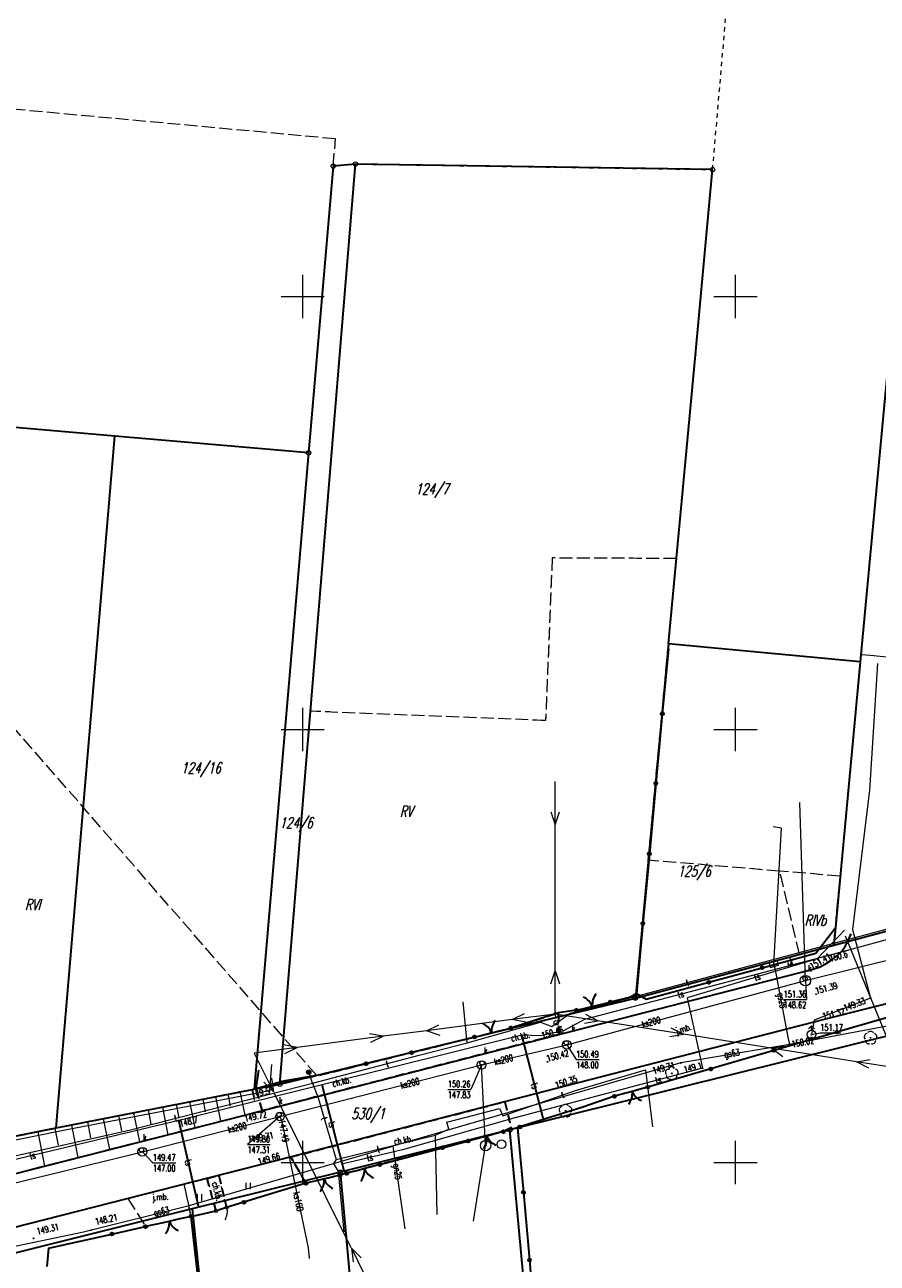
# Model space of a CAD drawing. Header units: metres. Extents: x 8435605 to 8436545, y 5766498 to 5767029.
# Tile 10 of 13: x 8436268 to 8436366, y 5766738 to 5766881. Entities that reach past the tile are written whole.
import ezdxf
from ezdxf.enums import TextEntityAlignment as Align

# ---------------------------------------------------------------- set-up
doc = ezdxf.new("R2010")
doc.units = ezdxf.units.M
doc.header["$MEASUREMENT"] = 0
for name, pattern in [('1', [0]), ('2_1', [0]), ('2_OTKC', [1.5, 1, -0.5]), ('2_OTKJ', [2, 1.5, -0.5]), ('2_OTKK', [0]), ('2_OTRK', [1.75, 1.25, -0.5]), ('2_OTRKG', [1.75, 1.25, -0.5]), ('2_OTZI', [1.5, 1, -0.5]), ('2_OTZT', [1.5, 1, -0.5]), ('4_SUEP_A', [0]), ('4_SUGP', [0]), ('4_SUKM', [0]), ('4_SUKP', [0]), ('4_SUKS', [0]), ('4_SULO', [0]), ('4_SUPK', [0]), ('4_SUTP_A', [0]), ('4_SUWP', [0]), ('GDE', [0]), ('GUK', [2, 1.5, -0.5]), ('GUZ', [1, 0.5, -0.5])]:
    doc.linetypes.add(name, pattern=pattern)
doc.layers.get('0').update_dxf_attribs({"color": 250, "linetype": 'CONTINUOUS', "lineweight": 100})
for name, color, linetype, lineweight in [('Dzialki', 7, 'GDE', 18), ('Kontury', 253, 'GUK', 18), ('Numery_dzialek', 7, 'CONTINUOUS', 13), ('Numery_konturow', 253, 'CONTINUOUS', 13), ('OTK_E_T_0', 253, 'CONTINUOUS', 0), ('OTK_E_T_1', 253, 'CONTINUOUS', 0), ('OTK_L_0', 253, '2_OTKJ', 18), ('OTK_L_1', 253, '2_OTKK', 30), ('OTK_L_2', 253, '2_OTKC', 30), ('OTO_L_0', 252, 'CONTINUOUS', 35), ('OTO_L_1', 252, 'CONTINUOUS', 30), ('OTO_L_2', 7, 'CONTINUOUS', 18), ('OTR_L_1', 253, '2_OTRK', 18), ('OTR_T_0', 253, 'CONTINUOUS', 18), ('OTZ_L_3', 253, '2_OTZT', 18), ('Podzial_sekcyjny_krzyze', 253, '1', 18), ('Punkty', 253, 'CONTINUOUS', 18), ('SUEP_L_0', 1, '4_SUEP_A', 18), ('SUER_T_0', 1, 'CONTINUOUS', 18), ('SUL_L_1', 40, '4_SULO', 30), ('SUP_E_T_1', 32, 'CONTINUOUS', 0), ('SUP_L_1', 32, '4_SUPK', 18), ('SUP_T_2', 7, 'CONTINUOUS', 18), ('SUP_T_4', 32, 'CONTINUOUS', 18), ('SUW_T_2', 5, 'CONTINUOUS', 18), ('SUWP_L_0', 5, '4_SUWP', 18), ('SUWR_T_0', 5, 'CONTINUOUS', 18), ('Uzytki', 253, 'GUZ', 18)]:
    doc.layers.add(name, color=color, linetype=linetype, lineweight=lineweight)
for name, color, linetype, lineweight, true_color in [('OTZ_T_0', 7, 'CONTINUOUS', 18, 0x008000), ('SUG_T_0', 7, 'CONTINUOUS', 18, 0xbfbf00), ('SUGP_E_T_0', 7, 'CONTINUOUS', 0, 0xbfbf00), ('SUGP_L_0', 7, '4_SUGP', 18, 0xbfbf00), ('SUGR_T_0', 7, 'CONTINUOUS', 18, 0xbfbf00), ('SUK_L_3', 7, '4_SUKM', 18, 0x803300), ('SUK_L_5', 7, '4_SUKS', 18, 0x803300), ('SUKP_E_T_0', 7, 'CONTINUOUS', 0, 0x803300), ('SUKP_L_0', 7, '4_SUKP', 18, 0x803300), ('SUKR_T_0', 7, 'CONTINUOUS', 18, 0x803300), ('SUT_T_0', 7, 'CONTINUOUS', 18, 0xff9100), ('SUTP_E_T_0', 7, 'CONTINUOUS', 0, 0xff9100), ('SUTP_L_0', 7, '4_SUTP_A', 18, 0xff9100), ('SUTR_T_0', 7, 'CONTINUOUS', 18, 0xff9100)]:
    doc.layers.add(name, color=color, linetype=linetype, lineweight=lineweight, true_color=true_color)
doc.styles.get("Standard").update_dxf_attribs({"font": 'Simplex.SHX', "width": 0.75})

# ---------------------------------------------------------------- blocks, each defined once
blk = doc.blocks.new('GRT')
at = {"color": 0, "linetype": 'Continuous'}
blk.add_circle((0, 0), 0.25, dxfattribs=at)
blk = doc.blocks.new('GRO')
at = {"color": 0, "linetype": 'Continuous'}
blk.add_circle((0, 0), 0.045, dxfattribs=at)
blk = doc.blocks.new('2_OTZT')
at = {"color": 0, "linetype": 'Continuous'}
for p, q in [((-0.2625, -0.375), (-0.2625, 0.375)), ((0.2625, -0.375), (0.2625, 0.375))]:
    blk.add_line(p, q, dxfattribs=at)
blk = doc.blocks.new('2_OTRS')
at = {"color": 0, "linetype": 'Continuous'}
blk.add_circle((0, 0), 0.045, dxfattribs=at)
blk = doc.blocks.new('2_OTZL')
at = {"color": 0, "linetype": 'Continuous'}
blk.add_circle((0, 0), 0.045, dxfattribs=at)
for centre, start, end in [((-0.36, 0.12), 102.1445, 221.86), ((0, 0.38), 30.1401, 149.8599), ((0.36, 0.12), 318.14, 77.8555), ((-0.22, -0.3), 174.1482, 293.8542), ((0.22, -0.3), 246.1458, 5.8518)]:
    blk.add_arc(centre, 0.375, start, end, dxfattribs=at)
blk = doc.blocks.new('4_SUPS')
at = {"color": 0, "linetype": 'Continuous'}
blk.add_circle((0, 0), 0.0625, dxfattribs=at)
blk = doc.blocks.new('4_SUGS')
at = {"color": 0, "linetype": 'Continuous'}
for p, q in [((0.5, 0.25), (-0.5, 0.25)), ((-0.5, 0.25), (-0.5, -0.25)), ((0.5, -0.25), (0.5, 0.25)), ((-0.5, -0.25), (0.5, -0.25))]:
    blk.add_line(p, q, dxfattribs=at)
blk = doc.blocks.new('4_SUPP')
at = {"color": 0, "linetype": 'Continuous'}
blk.add_circle((0, 0), 0.25, dxfattribs=at)
blk = doc.blocks.new('4_SUPW')
at = {"color": 0, "linetype": 'Continuous'}
blk.add_circle((0, 0), 0.25, dxfattribs=at)
blk = doc.blocks.new('4_SUTK')
at = {"color": 0, "linetype": 'Continuous'}
for radius in [0.25, 0.225, 0.2, 0.175, 0.15, 0.125, 0.1, 0.075, 0.05, 0.025, 0.00715]:
    blk.add_circle((0, 0), radius, dxfattribs=at)
blk = doc.blocks.new('4_SUWH')
at = {"color": 0, "linetype": 'Continuous'}
for p, q in [((0, 1), (-0.35355, 0.64645)), ((0, 1), (0.35355, 0.64645)), ((0, 0.5), (0, 1))]:
    blk.add_line(p, q, dxfattribs=at)
blk.add_circle((0, 0), 0.5, dxfattribs=at)

msp = doc.modelspace()

# ---------------------------------------------------------------- linework, layer by layer
at = {"layer": 'Dzialki', "color": 4, "lineweight": 30}
for p, q in [((8436297.36, 5766759.03), (8436306.1, 5766865.29)), ((8436303.53, 5766865.06), (8436300.68, 5766831.94)), ((8436306.1, 5766865.29), (8436303.53, 5766865.06)), ((8436347.35, 5766864.65), (8436306.1, 5766865.29)), ((8436345.36, 5766843.25), (8436347.35, 5766864.65)), ((8436342.25, 5766809.89), (8436345.36, 5766843.25)), ((8436367.51, 5766841.14), (8436364.4, 5766807.8)), ((8436278.31, 5766833.86), (8436255.93, 5766835.79)), ((8436271.52, 5766753.98), (8436278.31, 5766833.86)), ((8436300.68, 5766831.94), (8436278.31, 5766833.86)), ((8436300.68, 5766831.94), (8436294.41, 5766758.46)), ((8436342.25, 5766809.89), (8436338.44, 5766768.97)), ((8436364.4, 5766807.8), (8436342.25, 5766809.89)), ((8436364.4, 5766807.8), (8436361.34, 5766775.09)), ((8436361.34, 5766775.09), (8436370.86, 5766777.64)), ((8436338.44, 5766768.97), (8436361.34, 5766775.09)), ((8436297.36, 5766759.03), (8436338.44, 5766768.97)), ((8436368.87, 5766764.93), (8436323.93, 5766753.75)), ((8436271.52, 5766753.98), (8436294.41, 5766758.46)), ((8436294.41, 5766758.46), (8436297.36, 5766759.03)), ((8436248.56, 5766749.49), (8436271.52, 5766753.98)), ((8436323.93, 5766753.75), (8436304.33, 5766748.87)), ((8436327.78, 5766712.42), (8436323.93, 5766753.75)), ((8436304.33, 5766748.87), (8436287.25, 5766744.62)), ((8436304.33, 5766748.87), (8436307.89, 5766710.45)), ((8436287.25, 5766744.62), (8436263.48, 5766738.7)), ((8436287.25, 5766744.62), (8436289.86, 5766719.47))]:
    msp.add_line(p, q, dxfattribs=at)
at = {"layer": 'Kontury'}
for p, q in [((8436303.79, 5766868.2), (8436258.97, 5766872.33)), ((8436303.53, 5766865.06), (8436303.79, 5766868.2)), ((8436300.89, 5766802.1), (8436306.1, 5766865.29)), ((8436306.1, 5766865.29), (8436303.53, 5766865.06)), ((8436328.82, 5766819.8), (8436328.06, 5766801.03)), ((8436343.17, 5766819.74), (8436328.82, 5766819.8)), ((8436342.25, 5766809.89), (8436343.17, 5766819.74)), ((8436301.59, 5766760.06), (8436258.7, 5766809.32)), ((8436339.92, 5766784.9), (8436342.25, 5766809.89)), ((8436328.06, 5766801.03), (8436300.89, 5766802.1)), ((8436355.09, 5766783.64), (8436339.92, 5766784.9)), ((8436357.37, 5766774.03), (8436355.09, 5766783.64)), ((8436362.09, 5766783.06), (8436355.09, 5766783.64)), ((8436361.34, 5766775.09), (8436362.09, 5766783.06)), ((8436357.37, 5766774.03), (8436361.34, 5766775.09)), ((8436338.44, 5766768.97), (8436357.37, 5766774.03)), ((8436301.59, 5766760.06), (8436338.44, 5766768.97)), ((8436368.87, 5766764.93), (8436323.93, 5766753.75)), ((8436297.36, 5766759.03), (8436301.59, 5766760.06)), ((8436248.56, 5766749.49), (8436294.41, 5766758.46)), ((8436294.41, 5766758.46), (8436297.36, 5766759.03)), ((8436323.93, 5766753.75), (8436304.33, 5766748.87)), ((8436304.33, 5766748.87), (8436287.25, 5766744.62)), ((8436287.25, 5766744.62), (8436263.48, 5766738.7))]:
    msp.add_line(p, q, dxfattribs=at)
at = {"layer": 'OTK_L_0', "linetype": '2_OTKJ'}
for p, q in [((8436363.06, 5766775.7), (8436363.37, 5766776.38)), ((8436362.27, 5766774.41), (8436362.68, 5766775)), ((8436362.68, 5766775), (8436363.06, 5766775.7)), ((8436361.11, 5766773.38), (8436361.71, 5766773.84)), ((8436361.71, 5766773.84), (8436362.27, 5766774.41)), ((8436327.68, 5766764.28), (8436358.82, 5766772.28)), ((8436358.82, 5766772.28), (8436359.78, 5766772.6)), ((8436359.78, 5766772.6), (8436360.48, 5766772.98)), ((8436382.34, 5766772.12), (8436360.22, 5766766.49)), ((8436360.48, 5766772.98), (8436361.11, 5766773.38)), ((8436360.22, 5766766.49), (8436329.28, 5766758.54)), ((8436293.18, 5766755.41), (8436327.68, 5766764.28)), ((8436329.28, 5766758.54), (8436294.95, 5766749.68)), ((8436246.37, 5766743.49), (8436293.18, 5766755.41)), ((8436294.95, 5766749.68), (8436247.9, 5766737.68)), ((8436286.32, 5766747.48), (8436279.8, 5766745.82)), ((8436287.11, 5766743.77), (8436286.32, 5766747.48)), ((8436279.8, 5766745.82), (8436281.86, 5766742.59)), ((8436281.86, 5766742.59), (8436287.11, 5766743.77))]:
    msp.add_line(p, q, dxfattribs=at)
at = {"layer": 'OTK_L_1', "linetype": '2_OTKK'}
for p, q in [((8436363.06, 5766775.7), (8436363.37, 5766776.38)), ((8436362.27, 5766774.41), (8436362.68, 5766775)), ((8436362.68, 5766775), (8436363.06, 5766775.7)), ((8436361.11, 5766773.38), (8436361.71, 5766773.84)), ((8436361.71, 5766773.84), (8436362.27, 5766774.41)), ((8436327.68, 5766764.28), (8436358.82, 5766772.28)), ((8436358.82, 5766772.28), (8436359.78, 5766772.6)), ((8436359.78, 5766772.6), (8436360.48, 5766772.98)), ((8436382.34, 5766772.12), (8436360.22, 5766766.49)), ((8436360.48, 5766772.98), (8436361.11, 5766773.38)), ((8436360.22, 5766766.49), (8436329.28, 5766758.54)), ((8436293.18, 5766755.41), (8436327.68, 5766764.28)), ((8436329.28, 5766758.54), (8436294.95, 5766749.68)), ((8436246.37, 5766743.49), (8436293.18, 5766755.41)), ((8436294.95, 5766749.68), (8436247.9, 5766737.68))]:
    msp.add_line(p, q, dxfattribs=at)
at = {"layer": 'OTK_L_2', "linetype": '2_OTKC'}
for p, q in [((8436324.05, 5766765.51), (8436329.5, 5766767.28)), ((8436329.5, 5766767.28), (8436329.6, 5766764.77)), ((8436319.85, 5766764.47), (8436324.05, 5766765.51)), ((8436327.68, 5766764.28), (8436295.35, 5766755.97)), ((8436302.05, 5766760.11), (8436319.85, 5766764.47)), ((8436329.6, 5766764.77), (8436327.68, 5766764.28)), ((8436294.59, 5766758.55), (8436302.05, 5766760.11)), ((8436295.35, 5766755.97), (8436294.59, 5766758.55)), ((8436298.64, 5766750.63), (8436323.34, 5766757.01)), ((8436323.34, 5766757.01), (8436324.09, 5766753.98)), ((8436323.21, 5766753.56), (8436319.1, 5766752.46)), ((8436324.09, 5766753.98), (8436323.21, 5766753.56)), ((8436319.1, 5766752.46), (8436308.9, 5766749.75)), ((8436300.38, 5766747.59), (8436298.64, 5766750.63)), ((8436308.9, 5766749.75), (8436305.08, 5766748.74)), ((8436288.96, 5766748.15), (8436290.32, 5766748.5)), ((8436290, 5766744.39), (8436288.96, 5766748.15)), ((8436290.32, 5766748.5), (8436291.22, 5766744.78)), ((8436304.31, 5766748.51), (8436300.38, 5766747.59)), ((8436305.08, 5766748.74), (8436304.31, 5766748.51)), ((8436291.22, 5766744.78), (8436290, 5766744.39))]:
    msp.add_line(p, q, dxfattribs=at)
at = {"layer": 'OTO_L_0'}
for p, q in [((8436342.24, 5766809.29), (8436341.54, 5766801.82)), ((8436341.54, 5766801.82), (8436340.79, 5766793.74)), ((8436340.79, 5766793.74), (8436340.04, 5766785.65)), ((8436340.04, 5766785.65), (8436339.29, 5766777.57)), ((8436339.29, 5766777.57), (8436338.55, 5766769.49)), ((8436359.26, 5766774.15), (8436361.48, 5766777.02)), ((8436353.08, 5766772.48), (8436359.26, 5766774.15)), ((8436346.91, 5766770.81), (8436353.08, 5766772.48)), ((8436339.67, 5766768.85), (8436346.91, 5766770.81)), ((8436338.55, 5766769.49), (8436337.87, 5766769.09)), ((8436338.55, 5766769.49), (8436339.67, 5766768.85)), ((8436337.87, 5766769.09), (8436335.53, 5766768.52)), ((8436329.5, 5766767.28), (8436324.05, 5766765.51)), ((8436331.64, 5766767.58), (8436329.5, 5766767.28)), ((8436368.89, 5766767.13), (8436361.69, 5766765.04)), ((8436361.69, 5766765.04), (8436354.42, 5766762.92)), ((8436319.85, 5766764.47), (8436312.57, 5766762.68)), ((8436312.57, 5766762.68), (8436307.31, 5766761.4)), ((8436354.42, 5766762.92), (8436347.14, 5766760.8)), ((8436294.9, 5766760.66), (8436294.59, 5766758.55)), ((8436307.31, 5766761.4), (8436302.05, 5766760.11)), ((8436347.14, 5766760.8), (8436339.87, 5766758.69)), ((8436294.59, 5766758.55), (8436297.54, 5766759.36)), ((8436302.05, 5766760.11), (8436297.54, 5766759.36)), ((8436332.26, 5766756.34), (8436325.1, 5766754.09)), ((8436336.02, 5766757.64), (8436332.26, 5766756.34)), ((8436324.83, 5766754.01), (8436323.21, 5766753.56)), ((8436325.1, 5766754.09), (8436324.83, 5766754.01)), ((8436324.83, 5766754.01), (8436325.5, 5766746.54)), ((8436316.14, 5766751.69), (8436317.71, 5766752.11)), ((8436317.71, 5766752.11), (8436319.1, 5766752.46)), ((8436308.9, 5766749.75), (8436316.14, 5766751.69)), ((8436305.08, 5766748.74), (8436304.31, 5766748.51)), ((8436300.38, 5766747.59), (8436293.21, 5766745.39)), ((8436325.5, 5766746.54), (8436326.19, 5766738.72)), ((8436293.21, 5766745.39), (8436291.22, 5766744.78)), ((8436287.11, 5766743.77), (8436290, 5766744.39)), ((8436288, 5766735.93), (8436287.11, 5766743.77)), ((8436277.97, 5766741.73), (8436281.86, 5766742.59)), ((8436270.65, 5766740.1), (8436277.97, 5766741.73)), ((8436270.65, 5766740.1), (8436270.45, 5766737.96)), ((8436326.19, 5766738.72), (8436326.89, 5766730.9))]:
    msp.add_line(p, q, dxfattribs=at)
for centre in [(8436341.54, 5766801.82), (8436340.79, 5766793.74), (8436340.04, 5766785.65), (8436339.29, 5766777.57), (8436353.08, 5766772.48), (8436346.91, 5766770.81), (8436361.69, 5766765.04), (8436312.57, 5766762.68), (8436354.42, 5766762.92), (8436307.31, 5766761.4), (8436347.14, 5766760.8), (8436325.1, 5766754.09), (8436316.14, 5766751.69), (8436325.5, 5766746.54), (8436293.21, 5766745.39), (8436277.97, 5766741.73), (8436326.19, 5766738.72)]:
    msp.add_circle(centre, 0.17, dxfattribs=at)
at = {"layer": 'OTO_L_1'}
for p, q in [((8436331.64, 5766767.58), (8436332.98, 5766767.9)), ((8436332.73, 5766767.84), (8436334.19, 5766768.2)), ((8436334.19, 5766768.2), (8436335.53, 5766768.52)), ((8436321.1, 5766764.78), (8436322.56, 5766765.14)), ((8436322.56, 5766765.14), (8436324.05, 5766765.51)), ((8436319.85, 5766764.47), (8436321.34, 5766764.84)), ((8436337.34, 5766758), (8436336.02, 5766757.64)), ((8436338.79, 5766758.39), (8436337.34, 5766758)), ((8436339.87, 5766758.69), (8436338.55, 5766758.33)), ((8436323.21, 5766753.56), (8436321.76, 5766753.17)), ((8436320.55, 5766752.85), (8436319.1, 5766752.46)), ((8436322, 5766753.24), (8436320.55, 5766752.85)), ((8436307.84, 5766749.47), (8436306.39, 5766749.08)), ((8436308.9, 5766749.75), (8436307.59, 5766749.4)), ((8436301.74, 5766747.91), (8436300.38, 5766747.59)), ((8436303.2, 5766748.25), (8436301.74, 5766747.91)), ((8436304.31, 5766748.51), (8436302.96, 5766748.19)), ((8436306.39, 5766749.08), (8436305.08, 5766748.74)), ((8436287.11, 5766743.77), (8436285.09, 5766743.32)), ((8436283.88, 5766743.04), (8436281.86, 5766742.59)), ((8436285.34, 5766743.37), (8436283.88, 5766743.04))]:
    msp.add_line(p, q, dxfattribs=at)
for centre in [(8436331.64, 5766767.58), (8436335.53, 5766768.52), (8436324.05, 5766765.51), (8436319.85, 5766764.47), (8436336.02, 5766757.64), (8436339.87, 5766758.69), (8436323.21, 5766753.56), (8436319.1, 5766752.46), (8436308.9, 5766749.75), (8436300.38, 5766747.59), (8436304.31, 5766748.51), (8436305.08, 5766748.74), (8436287.11, 5766743.77), (8436281.86, 5766742.59)]:
    msp.add_circle(centre, 0.17, dxfattribs=at)
for centre, start, end in [((8436335.45, 5766768.22), 141.6667, 185.741), ((8436331.6, 5766767.28), 21.6299, 65.7043), ((8436323.82, 5766765.17), 141.948, 186.0224), ((8436319.97, 5766764.21), 21.9113, 65.9856), ((8436336.08, 5766757.94), 323.219, 7.2934), ((8436339.9, 5766758.98), 203.1823, 247.2566), ((8436319.29, 5766752.8), 322.9345, 7.0088), ((8436323.12, 5766753.82), 202.8977, 246.9721), ((8436305.13, 5766749.04), 322.7953, 6.8697), ((8436308.96, 5766750.05), 202.7586, 246.833), ((8436300.48, 5766747.9), 321.1275, 5.2018), ((8436304.33, 5766748.8), 201.0907, 245.1651), ((8436282.61, 5766743.04), 320.6486, 4.7229), ((8436286.48, 5766743.91), 200.6119, 244.6862)]:
    msp.add_arc(centre, 2, start, end, dxfattribs=at)
at = {"layer": 'OTO_L_2'}
for p, q in [((8436290.61, 5766744.58), (8436290, 5766744.39)), ((8436291.22, 5766744.78), (8436290.61, 5766744.58)), ((8436291.07, 5766743.46), (8436291.02, 5766743.37)), ((8436291.1, 5766743.55), (8436291.07, 5766743.46)), ((8436291.14, 5766743.63), (8436291.1, 5766743.55)), ((8436291.16, 5766743.72), (8436291.14, 5766743.63)), ((8436291.19, 5766743.8), (8436291.16, 5766743.72)), ((8436291.21, 5766743.91), (8436291.19, 5766743.8)), ((8436291.24, 5766744), (8436291.21, 5766743.91)), ((8436291.22, 5766744.78), (8436291.23, 5766744.68)), ((8436291.23, 5766744.68), (8436291.25, 5766744.58)), ((8436291.26, 5766744.19), (8436291.24, 5766744.09)), ((8436291.24, 5766744.09), (8436291.24, 5766744)), ((8436291.25, 5766744.58), (8436291.26, 5766744.49)), ((8436291.26, 5766744.49), (8436291.26, 5766744.38)), ((8436291.26, 5766744.38), (8436291.26, 5766744.29)), ((8436291.26, 5766744.29), (8436291.26, 5766744.19)), ((8436291.02, 5766743.37), (8436291.01, 5766743.35))]:
    msp.add_line(p, q, dxfattribs=at)
for centre in [(8436291.22, 5766744.78), (8436290, 5766744.39)]:
    msp.add_circle(centre, 0.17, dxfattribs=at)
at = {"layer": 'OTR_L_1', "linetype": '2_OTRKG'}
msp.add_line((8436266.77, 5766752.99), (8436294.59, 5766758.55), dxfattribs=at)
at = {"layer": 'OTR_L_1', "linetype": '2_1'}
for p, q in [((8436291.36, 5766757.9), (8436291.64, 5766756.51)), ((8436292.76, 5766758.18), (8436293.3, 5766755.46)), ((8436294.12, 5766758.46), (8436294.39, 5766757.13)), ((8436283.79, 5766756.39), (8436284.42, 5766753.2)), ((8436285.38, 5766756.71), (8436285.69, 5766755.16)), ((8436286.94, 5766757.02), (8436287.54, 5766753.99)), ((8436288.45, 5766757.32), (8436288.74, 5766755.85)), ((8436289.92, 5766757.62), (8436290.5, 5766754.75)), ((8436276.96, 5766755.03), (8436277.67, 5766751.48)), ((8436278.74, 5766755.38), (8436279.08, 5766753.66)), ((8436280.46, 5766755.73), (8436281.14, 5766752.36)), ((8436282.15, 5766756.06), (8436282.47, 5766754.43)), ((8436269.39, 5766753.52), (8436270.17, 5766749.57)), ((8436271.36, 5766753.91), (8436271.74, 5766751.99)), ((8436273.28, 5766754.29), (8436274.02, 5766750.55)), ((8436275.14, 5766754.67), (8436275.51, 5766752.84))]:
    msp.add_line(p, q, dxfattribs=at)
at = {"layer": 'OTR_L_1', "linetype": '2_OTRK'}
for p, q in [((8436294.59, 5766758.55), (8436295.35, 5766755.98)), ((8436295.35, 5766755.98), (8436267.01, 5766748.77))]:
    msp.add_line(p, q, dxfattribs=at)
at = {"layer": 'OTZ_L_3', "linetype": '2_OTZI'}
for p, q in [((8436290.32, 5766748.5), (8436298.64, 5766750.63)), ((8436298.64, 5766750.63), (8436300.38, 5766747.59)), ((8436286.32, 5766747.48), (8436288.96, 5766748.15)), ((8436288.96, 5766748.15), (8436290, 5766744.39)), ((8436291.22, 5766744.78), (8436290.32, 5766748.5)), ((8436287.11, 5766743.77), (8436286.32, 5766747.48)), ((8436300.38, 5766747.59), (8436291.22, 5766744.78)), ((8436290, 5766744.39), (8436287.11, 5766743.77))]:
    msp.add_line(p, q, dxfattribs=at)
at = {"layer": 'Podzial_sekcyjny_krzyze'}
for p, q in [((8436300, 5766847.5), (8436300, 5766852.5)), ((8436350, 5766847.5), (8436350, 5766852.5)), ((8436297.5, 5766850), (8436302.5, 5766850)), ((8436347.5, 5766850), (8436352.5, 5766850)), ((8436300, 5766797.5), (8436300, 5766802.5)), ((8436350, 5766797.5), (8436350, 5766802.5)), ((8436297.5, 5766800), (8436302.5, 5766800)), ((8436347.5, 5766800), (8436352.5, 5766800)), ((8436300, 5766747.5), (8436300, 5766752.5)), ((8436350, 5766747.5), (8436350, 5766752.5)), ((8436297.5, 5766750), (8436302.5, 5766750)), ((8436347.5, 5766750), (8436352.5, 5766750))]:
    msp.add_line(p, q, dxfattribs=at)
at = {"layer": 'SUEP_L_0', "linetype": '4_SUEP_A'}
for p, q in [((8436329.18, 5766788.98), (8436329.18, 5766793.98)), ((8436328.68, 5766790.48), (8436329.18, 5766788.98)), ((8436329.18, 5766788.98), (8436329.68, 5766790.48)), ((8436329.17, 5766772.13), (8436329.18, 5766788.98)), ((8436362.67, 5766776.18), (8436368.92, 5766760.84)), ((8436328.67, 5766770.63), (8436329.17, 5766772.13)), ((8436329.17, 5766767.13), (8436329.17, 5766772.13)), ((8436329.17, 5766772.13), (8436329.67, 5766770.63)), ((8436324.21, 5766766.49), (8436314.29, 5766765.21)), ((8436324.21, 5766766.49), (8436325.63, 5766767.18)), ((8436329.17, 5766767.13), (8436324.21, 5766766.49)), ((8436325.76, 5766766.19), (8436324.21, 5766766.49)), ((8436334.1, 5766766.35), (8436329.17, 5766767.13)), ((8436332.54, 5766766.09), (8436334.1, 5766766.35)), ((8436334.1, 5766766.35), (8436332.7, 5766767.08)), ((8436343.98, 5766764.79), (8436334.1, 5766766.35)), ((8436314.29, 5766765.21), (8436309.28, 5766764.56)), ((8436314.29, 5766765.21), (8436315.71, 5766765.89)), ((8436315.87, 5766764.65), (8436314.29, 5766765.21)), ((8436343.98, 5766764.79), (8436342.58, 5766765.51)), ((8436299.37, 5766763.27), (8436297.81, 5766763.58)), ((8436309.28, 5766764.56), (8436299.37, 5766763.27)), ((8436309.28, 5766764.56), (8436307.73, 5766764.86)), ((8436307.86, 5766763.87), (8436309.28, 5766764.56)), ((8436342.42, 5766764.53), (8436343.98, 5766764.79)), ((8436354.11, 5766763.18), (8436343.98, 5766764.79)), ((8436354.11, 5766763.18), (8436355.67, 5766763.44)), ((8436299.37, 5766763.27), (8436294.41, 5766762.63)), ((8436294.41, 5766762.63), (8436296.63, 5766758.15)), ((8436297.94, 5766762.58), (8436299.37, 5766763.27)), ((8436363.98, 5766761.62), (8436354.11, 5766763.18)), ((8436355.47, 5766762.21), (8436354.11, 5766763.18)), ((8436296.39, 5766761.32), (8436296.16, 5766758.25)), ((8436363.98, 5766761.62), (8436365.54, 5766761.88)), ((8436368.92, 5766760.84), (8436363.98, 5766761.62)), ((8436365.39, 5766760.89), (8436363.98, 5766761.62)), ((8436296.63, 5766758.15), (8436295.52, 5766759.27)), ((8436296.41, 5766759.72), (8436296.63, 5766758.15)), ((8436296.16, 5766758.25), (8436272.56, 5766753.72)), ((8436296.67, 5766758.07), (8436305.58, 5766740.17)), ((8436272.56, 5766753.72), (8436248.73, 5766748.95)), ((8436305.62, 5766740.09), (8436307.85, 5766735.61)), ((8436306.74, 5766738.97), (8436305.62, 5766740.09)), ((8436305.62, 5766740.09), (8436305.84, 5766738.52))]:
    msp.add_line(p, q, dxfattribs=at)
at = {"layer": 'SUGP_L_0', "linetype": '4_SUGP'}
for p, q in [((8436364.52, 5766808.84), (8436364.56, 5766808.66)), ((8436364.56, 5766808.66), (8436365.04, 5766808.63)), ((8436365.04, 5766808.63), (8436365.98, 5766808.55)), ((8436365.98, 5766808.55), (8436371.67, 5766807.9)), ((8436355.31, 5766788.6), (8436354.33, 5766788.77)), ((8436354.41, 5766772.89), (8436355.31, 5766788.6)), ((8436354.41, 5766772.89), (8436354.47, 5766772.67)), ((8436354.47, 5766772.67), (8436354.52, 5766772.42)), ((8436354.52, 5766772.42), (8436356.09, 5766764.26)), ((8436371.48, 5766766.5), (8436356.25, 5766763.6)), ((8436356.25, 5766763.6), (8436343.67, 5766761.49)), ((8436356.09, 5766764.26), (8436356.18, 5766763.86)), ((8436356.18, 5766763.86), (8436356.21, 5766763.74)), ((8436356.21, 5766763.74), (8436356.25, 5766763.6)), ((8436343.67, 5766761.49), (8436323.67, 5766755.73)), ((8436323.67, 5766755.73), (8436310.42, 5766751.87)), ((8436303.57, 5766749.89), (8436310.42, 5766751.87)), ((8436310.42, 5766751.87), (8436311.8, 5766742.34)), ((8436286.88, 5766745.02), (8436303.57, 5766749.89)), ((8436274.68, 5766741.97), (8436286.88, 5766745.02)), ((8436255.24, 5766737.93), (8436274.68, 5766741.97))]:
    msp.add_line(p, q, dxfattribs=at)
at = {"layer": 'SUK_L_3', "linetype": '4_SUKM'}
msp.add_circle((8436322.95, 5766752.09), 0.5, dxfattribs=at)
at = {"layer": 'SUK_L_5', "linetype": '4_SUKS'}
msp.add_circle((8436321.13, 5766751.94), 0.603, dxfattribs=at)
at = {"layer": 'SUKP_L_0', "linetype": '4_SUKP'}
for p, q in [((8436358.07, 5766770.99), (8436357.43, 5766791.58)), ((8436358.07, 5766770.99), (8436377.92, 5766775.97)), ((8436330.52, 5766763.59), (8436358.07, 5766770.99)), ((8436320.65, 5766761.25), (8436330.52, 5766763.59)), ((8436297.38, 5766755.3), (8436320.65, 5766761.25)), ((8436321.13, 5766751.94), (8436320.65, 5766761.25)), ((8436281.48, 5766751.23), (8436297.38, 5766755.3)), ((8436297.38, 5766755.3), (8436297.55, 5766754.89)), ((8436297.55, 5766754.89), (8436300.62, 5766740.15)), ((8436231.57, 5766738.99), (8436281.48, 5766751.23)), ((8436319.73, 5766743.2), (8436321.13, 5766751.94)), ((8436300.62, 5766740.15), (8436300.74, 5766738.91))]:
    msp.add_line(p, q, dxfattribs=at)
at = {"layer": 'SUKR_T_0', "linetype": 'Continuous', "lineweight": 0}
for p, q in [((8436358.07, 5766770.99), (8436358.18, 5766768.81)), ((8436355.55, 5766768.81), (8436358.18, 5766768.81)), ((8436330.52, 5766763.59), (8436331.58, 5766761.88)), ((8436320.65, 5766761.25), (8436319.43, 5766758.43)), ((8436331.58, 5766761.88), (8436334.24, 5766761.88)), ((8436316.77, 5766758.43), (8436319.43, 5766758.43)), ((8436297.38, 5766755.3), (8436293.62, 5766752.07)), ((8436293.62, 5766752.07), (8436296.26, 5766752.07)), ((8436281.48, 5766751.23), (8436282.7, 5766749.95)), ((8436282.7, 5766749.95), (8436285.36, 5766749.95))]:
    msp.add_line(p, q, dxfattribs=at)
at = {"layer": 'SUL_L_1', "linetype": '4_SULO'}
for p, q in [((8436327.76, 5766755.11), (8436325.32, 5766764.68)), ((8436304.78, 5766749.04), (8436302.25, 5766758.94)), ((8436287.98, 5766744.93), (8436285.68, 5766754.82))]:
    msp.add_line(p, q, dxfattribs=at)
at = {"layer": 'SUP_L_1', "linetype": '4_SUPK'}
for centre, radius in [((8436358.07, 5766770.99), 0.603), ((8436330.52, 5766763.59), 0.501), ((8436320.65, 5766761.25), 0.496), ((8436297.38, 5766755.3), 0.497), ((8436281.48, 5766751.23), 0.504)]:
    msp.add_circle(centre, radius, dxfattribs=at)
at = {"layer": 'SUP_T_2', "linetype": 'Continuous', "lineweight": 0}
for p, q in [((8436329.11, 5766767.64), (8436329.16, 5766767.15)), ((8436329.17, 5766767.12), (8436329.22, 5766766.62))]:
    msp.add_line(p, q, dxfattribs=at)
at = {"layer": 'SUTP_L_0', "linetype": '4_SUTP_A'}
for p, q in [((8436339.56, 5766769.48), (8436374.04, 5766778.7)), ((8436375.42, 5766777.89), (8436360.76, 5766773.9)), ((8436362.6, 5766776.83), (8436359.41, 5766773.5)), ((8436359.41, 5766773.5), (8436344.41, 5766769)), ((8436356.26, 5766773.66), (8436356.49, 5766772.77)), ((8436360.76, 5766773.9), (8436356.49, 5766772.77)), ((8436356.49, 5766772.77), (8436332.54, 5766766.49)), ((8436330.9, 5766767.23), (8436339.56, 5766769.48)), ((8436318.98, 5766763.79), (8436318.54, 5766768.56)), ((8436344.41, 5766769), (8436346.18, 5766760.88)), ((8436328.77, 5766765.71), (8436330.9, 5766767.23)), ((8436332.54, 5766766.49), (8436330.11, 5766765.19)), ((8436318.98, 5766763.79), (8436327.45, 5766766.2)), ((8436327.45, 5766766.2), (8436328.77, 5766765.71)), ((8436330.11, 5766765.19), (8436327.47, 5766764.62)), ((8436325.32, 5766764.68), (8436302.25, 5766758.94)), ((8436313.46, 5766762.4), (8436318.98, 5766763.79)), ((8436327.47, 5766764.62), (8436325.32, 5766764.68)), ((8436325.32, 5766764.68), (8436327.76, 5766755.11)), ((8436301.15, 5766759.14), (8436313.46, 5766762.4)), ((8436346.18, 5766760.88), (8436324.38, 5766755.1)), ((8436331.53, 5766758.32), (8436339.59, 5766760.68)), ((8436339.59, 5766760.68), (8436340.42, 5766754.09)), ((8436280.1, 5766753.78), (8436301.15, 5766759.14)), ((8436301.15, 5766759.14), (8436300.7, 5766760.42)), ((8436301.15, 5766759.14), (8436301.8, 5766757.44)), ((8436302.25, 5766758.94), (8436285.68, 5766754.82)), ((8436302.25, 5766758.94), (8436304.78, 5766749.04)), ((8436323.12, 5766755.38), (8436331.53, 5766758.32)), ((8436301.8, 5766757.44), (8436303.88, 5766750.34)), ((8436324.38, 5766755.1), (8436311.54, 5766751.46)), ((8436316.66, 5766754.64), (8436322.73, 5766756.23)), ((8436322.73, 5766756.23), (8436323.12, 5766755.38)), ((8436285.68, 5766754.82), (8436262.61, 5766749.31)), ((8436266.59, 5766750.73), (8436280.1, 5766753.78)), ((8436285.68, 5766754.82), (8436287.98, 5766744.93)), ((8436315.31, 5766753.16), (8436316.89, 5766753.85)), ((8436316.89, 5766753.85), (8436316.66, 5766754.64)), ((8436303.88, 5766750.34), (8436315.31, 5766753.16)), ((8436315.31, 5766753.16), (8436315.48, 5766743.97)), ((8436311.54, 5766751.46), (8436304.66, 5766749.83)), ((8436303.88, 5766750.34), (8436303.57, 5766749.89)), ((8436303.57, 5766749.89), (8436304.1, 5766748.94)), ((8436304.1, 5766748.94), (8436304.75, 5766741.98))]:
    msp.add_line(p, q, dxfattribs=at)
at = {"layer": 'SUWP_L_0', "linetype": '4_SUWP'}
for p, q in [((8436366.38, 5766807.61), (8436365.47, 5766792.98)), ((8436365.47, 5766792.98), (8436363.51, 5766776.9)), ((8436363.51, 5766776.9), (8436365.58, 5766768.98)), ((8436365.58, 5766768.98), (8436359.06, 5766766.44)), ((8436359.06, 5766766.44), (8436358.76, 5766764.76))]:
    msp.add_line(p, q, dxfattribs=at)
at = {"layer": 'SUWR_T_0', "linetype": 'Continuous', "lineweight": 0}
for p, q in [((8436358.76, 5766764.76), (8436359.78, 5766764.95)), ((8436359.78, 5766764.95), (8436362.15, 5766764.95))]:
    msp.add_line(p, q, dxfattribs=at)
at = {"layer": 'Uzytki'}
for p, q in [((8436348.38, 5766876.6), (8436351.23, 5766909.98)), ((8436347.35, 5766864.65), (8436348.38, 5766876.6)), ((8436300.89, 5766802.1), (8436306.1, 5766865.29)), ((8436306.1, 5766865.29), (8436347.35, 5766864.65)), ((8436367.51, 5766841.14), (8436364.4, 5766807.8)), ((8436328.82, 5766819.8), (8436328.06, 5766801.03)), ((8436343.17, 5766819.74), (8436328.82, 5766819.8)), ((8436342.25, 5766809.89), (8436343.17, 5766819.74)), ((8436339.92, 5766784.9), (8436342.25, 5766809.89)), ((8436364.4, 5766807.8), (8436362.09, 5766783.06)), ((8436328.06, 5766801.03), (8436300.89, 5766802.1)), ((8436355.09, 5766783.64), (8436339.92, 5766784.9)), ((8436362.09, 5766783.06), (8436355.09, 5766783.64)), ((8436362.09, 5766783.06), (8436361.34, 5766775.09)), ((8436361.34, 5766775.09), (8436370.86, 5766777.64)), ((8436361.34, 5766775.09), (8436357.37, 5766774.03)), ((8436357.37, 5766774.03), (8436338.44, 5766768.97)), ((8436338.44, 5766768.97), (8436301.59, 5766760.06)), ((8436368.87, 5766764.93), (8436323.93, 5766753.75)), ((8436301.59, 5766760.06), (8436297.36, 5766759.03)), ((8436294.41, 5766758.46), (8436248.56, 5766749.49)), ((8436297.36, 5766759.03), (8436294.41, 5766758.46)), ((8436323.93, 5766753.75), (8436304.33, 5766748.87)), ((8436304.33, 5766748.87), (8436287.25, 5766744.62)), ((8436287.25, 5766744.62), (8436263.48, 5766738.7))]:
    msp.add_line(p, q, dxfattribs=at)

# ---------------------------------------------------------------- block references
at = {"layer": 'OTR_T_0'}
for p in [(8436358.82, 5766772.28), (8436359.31, 5766769.42), (8436360.22, 5766766.49), (8436327.68, 5766764.28), (8436328.28, 5766761.62), (8436329.28, 5766758.54), (8436293.18, 5766755.41), (8436294.03, 5766752.7), (8436294.95, 5766749.68)]:
    msp.add_blockref('2_OTRS', p, dxfattribs=at)
for p, rotation in [((8436275.58, 5766742.19), 48.83453115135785), ((8436268.92, 5766741.23), 31.96013899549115)]:
    msp.add_blockref('2_OTRS', p, dxfattribs=dict(at, rotation=rotation))
at = {"layer": 'OTZ_L_3'}
for p in [(8436288.1, 5766745.95), (8436288.1, 5766745.95), (8436293.72, 5766747.28)]:
    msp.add_blockref('2_OTZT', p, dxfattribs=at)
at = {"layer": 'OTZ_T_0'}
for p in [(8436365.59, 5766764.38), (8436342.63, 5766760.29), (8436330.36, 5766755.95)]:
    msp.add_blockref('2_OTZL', p, dxfattribs=at)
at = {"layer": 'Punkty'}
for name, p in [('GRT', (8436303.53, 5766865.06)), ('GRT', (8436306.1, 5766865.29)), ('GRT', (8436347.35, 5766864.65)), ('GRO', (8436345.36, 5766843.25)), ('GRO', (8436278.31, 5766833.86)), ('GRT', (8436300.68, 5766831.94)), ('GRO', (8436342.25, 5766809.89)), ('GRO', (8436364.4, 5766807.8)), ('GRO', (8436361.34, 5766775.09)), ('GRT', (8436338.44, 5766768.97)), ('GRT', (8436297.36, 5766759.03)), ('GRO', (8436294.41, 5766758.46)), ('GRO', (8436271.52, 5766753.98)), ('GRT', (8436323.93, 5766753.75)), ('GRT', (8436304.33, 5766748.87)), ('GRO', (8436287.25, 5766744.62))]:
    msp.add_blockref(name, p, dxfattribs=at)
at = {"layer": 'SUER_T_0'}
msp.add_blockref('4_SUPS', (8436296.16, 5766758.25), dxfattribs=at)
at = {"layer": 'SUG_T_0', "rotation": 13.94067928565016}
msp.add_blockref('4_SUGS', (8436354.41, 5766772.89), dxfattribs=at)
at = {"layer": 'SUGR_T_0'}
for p in [(8436354.41, 5766772.89), (8436356.25, 5766763.6), (8436343.67, 5766761.49)]:
    msp.add_blockref('4_SUPS', p, dxfattribs=at)
at = {"layer": 'SUKR_T_0'}
for p in [(8436358.07, 5766770.99), (8436330.52, 5766763.59), (8436320.65, 5766761.25), (8436297.38, 5766755.3), (8436297.55, 5766754.89), (8436321.13, 5766751.94), (8436281.48, 5766751.23)]:
    msp.add_blockref('4_SUPS', p, dxfattribs=at)
at = {"layer": 'SUP_T_2'}
msp.add_blockref('4_SUPP', (8436329.28, 5766766.12), dxfattribs=at)
at = {"layer": 'SUP_T_4'}
for p in [(8436358.03, 5766771.21), (8436330.44, 5766763.8), (8436320.72, 5766761.46), (8436297.27, 5766755.5), (8436281.39, 5766751.44)]:
    msp.add_blockref('4_SUPW', p, dxfattribs=at)
at = {"layer": 'SUT_T_0'}
msp.add_blockref('4_SUTK', (8436300.7, 5766760.42), dxfattribs=at)
at = {"layer": 'SUTR_T_0'}
for p in [(8436360.76, 5766773.9), (8436346.18, 5766760.88), (8436285.68, 5766754.82)]:
    msp.add_blockref('4_SUPS', p, dxfattribs=at)
at = {"layer": 'SUW_T_2'}
msp.add_blockref('4_SUWH', (8436358.76, 5766764.76), dxfattribs=at)
at = {"layer": 'SUWR_T_0'}
for p in [(8436365.58, 5766768.98), (8436358.76, 5766764.76)]:
    msp.add_blockref('4_SUPS', p, dxfattribs=at)

# ---------------------------------------------------------------- texts
at = {"layer": 'Numery_dzialek', "color": 4, "lineweight": 30, "oblique": 15, "width": 0.7}
for s, p in [('124/7', (8436313, 5766828.41)), ('124/6', (8436297.31, 5766789.84)), ('125/6', (8436343.29, 5766784.26))]:
    msp.add_text(s, height=1.26, dxfattribs=at).set_placement(p, align=Align.TOP_LEFT)
for s, p in [('124/16', (8436285.94, 5766794.92)), ('530/1', (8436305.62, 5766755))]:
    msp.add_text(s, height=1.26, dxfattribs=at).set_placement(p)
at = {"layer": 'Numery_konturow', "oblique": 15, "width": 0.7}
for s, p in [('RV', (8436311.21, 5766791.18)), ('RVI', (8436267.91, 5766780.38)), ('RIVb', (8436357.97, 5766778.59))]:
    msp.add_text(s, height=1.26, dxfattribs=at).set_placement(p, align=Align.TOP_LEFT)
at = {"layer": 'OTK_E_T_0', "lineweight": 9, "width": 0.7}
for rotation, p in [(16.6208, (8436344.01, 5766765.33)), (3.5214, (8436283.56, 5766745.91))]:
    msp.add_text('j.mb.', height=0.75, rotation=rotation, dxfattribs=at).set_placement(p, align=Align.MIDDLE)
at = {"layer": 'OTK_E_T_1', "lineweight": 9, "width": 0.7}
for rotation, p in [(11.853, (8436325.14, 5766764.54)), (13.3245, (8436304.49, 5766759.33)), (10.7131, (8436311.62, 5766752.58)), (284.5002, (8436290.14, 5766746.65))]:
    msp.add_text('ch.kb.', height=0.75, rotation=rotation, dxfattribs=at).set_placement(p, align=Align.MIDDLE)
at = {"layer": 'OTR_T_0', "lineweight": 9, "width": 0.7}
for s, rotation, p in [('151.41', 29.1144, (8436358.82, 5766772.28)), ('151.39', 14.9449, (8436359.31, 5766769.42)), ('151.37', 13.7428, (8436360.14, 5766766.47)), ('150.46', 15.8366, (8436327.68, 5766764.28)), ('150.42', 15.2842, (8436328.28, 5766761.62)), ('150.35', 17.4923, (8436329.28, 5766758.54)), ('149.66', 16.1039, (8436294.95, 5766749.68))]:
    msp.add_text(s, height=0.75, rotation=rotation, dxfattribs=at).set_placement(p)
for s, rotation, p in [('149.72', 12.1194, (8436293.18, 5766755.41)), ('148.21', 12.0777, (8436275.95, 5766743.51)), ('149.31', 12.2193, (8436269.19, 5766742.4))]:
    msp.add_text(s, height=0.75, rotation=rotation, dxfattribs=at).set_placement(p, align=Align.TOP_LEFT)
msp.add_text('149.71', height=0.75, rotation=9.948, dxfattribs=at).set_placement((8436294.03, 5766752.7), align=Align.MIDDLE_LEFT)
at = {"layer": 'SUER_T_0', "lineweight": 9, "width": 0.7}
msp.add_text('149.5', height=0.75, rotation=10.8657, dxfattribs=at).set_placement((8436296.16, 5766758.25), align=Align.MIDDLE_RIGHT)
at = {"layer": 'SUGP_E_T_0', "lineweight": 9, "width": 0.7}
for s, rotation, p in [('gs25', 280.8651, (8436355.24, 5766768.67)), ('gs63', 9.5144, (8436349.59, 5766762.48)), ('gn25', 278.244, (8436310.84, 5766748.91)), ('gs63', 14.0642, (8436283.71, 5766744.23))]:
    msp.add_text(s, height=0.75, rotation=rotation, dxfattribs=at).set_placement(p, align=Align.MIDDLE)
at = {"layer": 'SUGR_T_0', "lineweight": 9, "width": 0.7}
for s, rotation, p in [('150.02', 10.7672, (8436356.49, 5766763.64)), ('149.71', 16.0554, (8436340.42, 5766760.55))]:
    msp.add_text(s, height=0.75, rotation=rotation, dxfattribs=at).set_placement(p, align=Align.MIDDLE_LEFT)
at = {"layer": 'SUKP_E_T_0', "lineweight": 9, "width": 0.7}
for s, rotation, p in [('ks200', 15.0293, (8436340.24, 5766766.2)), ('ks200', 13.3238, (8436323.2, 5766761.86)), ('ks200', 14.3513, (8436312.39, 5766759.14)), ('ks200', 14.3466, (8436292.43, 5766754.03)), ('ks160', 281.7652, (8436299.51, 5766745.48))]:
    msp.add_text(s, height=0.75, rotation=rotation, dxfattribs=at).set_placement(p, align=Align.MIDDLE)
at = {"layer": 'SUKR_T_0', "lineweight": 9, "width": 0.7}
for s, p in [('151.36', (8436355.55, 5766769.81)), ('148.62', (8436355.55, 5766768.56)), ('150.49', (8436331.58, 5766762.88)), ('148.00', (8436331.58, 5766761.63)), ('150.26', (8436316.77, 5766759.43)), ('147.83', (8436316.77, 5766758.18)), ('149.80', (8436293.62, 5766753.07)), ('149.47', (8436282.7, 5766750.95)), ('147.31', (8436293.62, 5766751.82)), ('147.00', (8436282.7, 5766749.7))]:
    msp.add_text(s, height=0.75, dxfattribs=at).set_placement(p, align=Align.TOP_LEFT)
msp.add_text('147.49', height=0.75, rotation=281.7652, dxfattribs=at).set_placement((8436297.55, 5766754.89), align=Align.MIDDLE_LEFT)
at = {"layer": 'SUP_E_T_1', "lineweight": 9, "width": 0.7}
for p in [(8436358.38, 5766772.04), (8436331.07, 5766765.13), (8436320.95, 5766762.53), (8436297.25, 5766756.77), (8436281.57, 5766752.52)]:
    msp.add_text('k', height=0.75, dxfattribs=at).set_placement(p)
at = {"layer": 'SUTP_E_T_0', "lineweight": 9, "width": 0.7}
for s, rotation, p in [('ts', 284.4898, (8436356.41, 5766773.09)), ('t', 14.97, (8436344.42, 5766770.78)), ('ts', 16.6993, (8436352.49, 5766771.42)), ('ts', 14.6929, (8436343.66, 5766769.41)), ('t', 14.8241, (8436309.75, 5766761.42)), ('ts', 284.2502, (8436326.81, 5766758.82)), ('ts', 14.8496, (8436341.06, 5766759.52)), ('t', 19.2387, (8436330.04, 5766757.8)), ('t', 14.2775, (8436285.32, 5766755.12)), ('t', 286.322, (8436302.49, 5766755.06)), ('ts', 284.3364, (8436303.41, 5766754.38)), ('ts', 13.4471, (8436268.79, 5766750.78)), ('ts', 13.3287, (8436307.74, 5766750.56)), ('t', 13.8842, (8436308.73, 5766751.54)), ('ts', 283.0485, (8436286.81, 5766749.98))]:
    msp.add_text(s, height=0.75, rotation=rotation, dxfattribs=at).set_placement(p, align=Align.MIDDLE)
at = {"layer": 'SUTR_T_0', "lineweight": 9, "width": 0.7}
for s, rotation, p in [('150.6', 15.174, (8436360.76, 5766773.9)), ('148.7', 13.9831, (8436285.68, 5766754.82))]:
    msp.add_text(s, height=0.75, rotation=rotation, dxfattribs=at).set_placement(p, align=Align.TOP_LEFT)
msp.add_text('149.1', height=0.75, rotation=14.8496, dxfattribs=at).set_placement((8436346.18, 5766760.88), align=Align.RIGHT)
at = {"layer": 'SUWR_T_0', "lineweight": 9, "width": 0.7}
msp.add_text('149.33', height=0.75, rotation=21.23, dxfattribs=at).set_placement((8436362.5, 5766767.78), align=Align.MIDDLE_LEFT)
msp.add_text('151.17', height=0.75, dxfattribs=at).set_placement((8436359.78, 5766765.57), align=Align.MIDDLE_LEFT)

doc.saveas('drawing.dxf')
